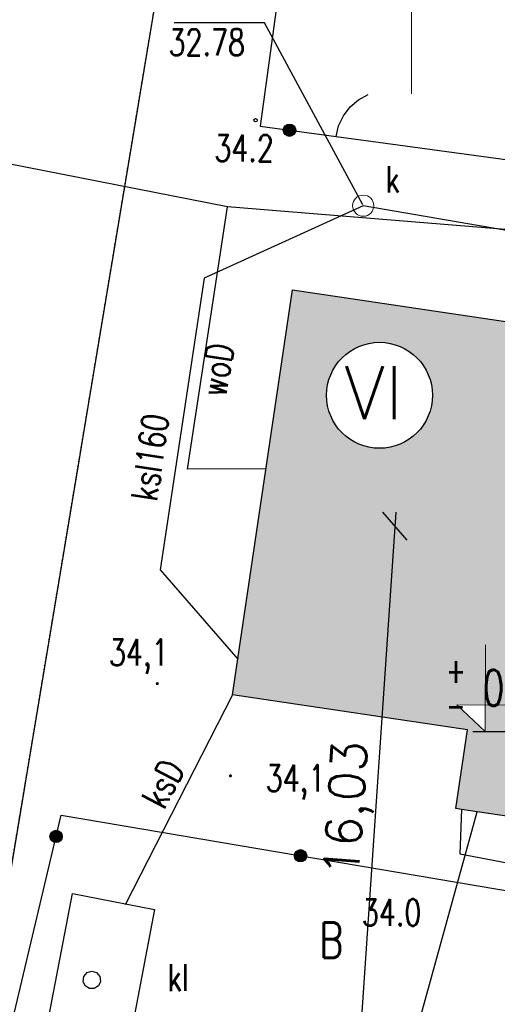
# Model space of a CAD drawing. Header units: inches. Extents: x 6268 to 12323, y 5221 to 42059.
# Tile 21 of 98: x 8095 to 8365, y 6790 to 7347. Entities that reach past the tile are written whole.
import ezdxf
from ezdxf.enums import TextEntityAlignment as Align

# ---------------------------------------------------------------- set-up
doc = ezdxf.new("R2010")
doc.units = ezdxf.units.IN
doc.header["$MEASUREMENT"] = 0
doc.linetypes.add('2', pattern=[1.5, 1, -0.5])
doc.linetypes.add('901', pattern=[0])
doc.layers.get('Defpoints').update_dxf_attribs({"lineweight": 9})
doc.layers.add('&_opisy_100', color=51, linetype='Continuous', lineweight=20)
doc.layers.add('opisy', color=7, linetype='Continuous', lineweight=20)
for name, color, linetype in [('210-oznaczenie_konturu_uzytku_g', 7, 'Continuous'), ('218-kontur_uzytku_gruntowego', 7, 'Continuous'), ('219-dzialka_ewidencyjna', 7, 'Continuous'), ('312-budynek_ewidencyjny', 7, 'Continuous'), ('furtka', 7, 'Continuous'), ('jezdnia', 7, 'Continuous'), ('ogrodzenie_trwale', 7, 'Continuous'), ('osadnik__szambo', 7, 'Continuous'), ('osadnik__szambo-Atr17', 7, 'Continuous'), ('pikieta_naturalna', 7, 'Continuous'), ('pikieta_naturalna-Atr2', 7, 'Continuous'), ('pikieta_naturalna-Atr3', 7, 'Continuous'), ('przewod_kanalizacyjny', 7, 'Continuous'), ('przewod_kanalizacyjny-Atr1', 7, 'Continuous'), ('przewod_wodociagowy', 7, 'Continuous'), ('przewod_wodociagowy-Atr1', 7, 'Continuous'), ('rzedna-Atr2', 7, 'Continuous'), ('rzedna-Atr3', 7, 'Continuous'), ('wlaz_do_komory_lub_kanalu_-_okr', 7, 'Continuous')]:
    doc.layers.add(name, color=color, linetype=linetype)
doc.styles.add('Romans', font='romans.shx', dxfattribs={"width": 0.7})
doc.styles.get("Standard").update_dxf_attribs({"font": 'txt.shx'})
doc.styles.add('STYL_ARIAL', font='simplex', dxfattribs={"width": 0.75, "oblique": 0.1})
doc.dimstyles.new('ISO-25', dxfattribs={"dimtxt": 13, "dimasz": 7, "dimexe": 1, "dimexo": 90, "dimgap": 2.5, "dimtad": 1, "dimdec": 0, "dimtxsty": 'Standard', "dimblk": 'ARCHTICK', "dimcen": 2.5, "dimdle": 8, "dimadec": 0, "dimazin": 0, "dimtfac": 1, "dimtdec": 0, "dimtmove": 1, "dimatfit": 3, "dimldrblk": 'ARCHTICK', "dimfxl": 2, "dimfxlon": 1, "dimarcsym": 0})

# ---------------------------------------------------------------- blocks, each defined once
blk = doc.blocks.new('US22')
at = {"color": 7}
blk.add_polyline3d([(0, 0.25, 0), (0.1352, 0.2103, 0), (0.2274, 0.1039, 0), (0.2475, -0.0356, 0), (0.1889, -0.1637, 0), (0.0704, -0.2399, 0), (-0.0704, -0.2399, 0), (-0.1889, -0.1637, 0), (-0.2475, -0.0356, 0), (-0.2274, 0.1039, 0), (-0.1352, 0.2103, 0), (0, 0.25, 0)], dxfattribs=at)
blk = doc.blocks.new('OK04')
at = {"color": 7}
blk.add_polyline3d([(0, 0.001, 0), (0.0328, 0.3129, 0), (0.1297, 0.6111, 0), (0.2865, 0.8827, 0), (0.4963, 1.1157, 0), (0.75, 1.3, 0)], dxfattribs=at)
blk = doc.blocks.new('PW01')
at = {"color": 7}
blk.add_polyline3d([(0.045, 0, 0), (0.0318, -0.0318, 0), (0, -0.045, 0), (-0.0318, -0.0318, 0), (-0.045, 0, 0), (-0.0318, 0.0318, 0), (0, 0.045, 0), (0.0318, 0.0318, 0), (0.045, 0, 0)], dxfattribs=at)
blk = doc.blocks.new('801')
at = {"linetype": 'Continuous', "lineweight": 13}
h = blk.add_hatch(color=0, dxfattribs=at)
edge = h.paths.add_edge_path()
edge.add_arc((0, 0), 0.045, 0, 360)
blk = doc.blocks.new('506')
at = {"color": 0, "linetype": 'Continuous', "lineweight": 13}
blk.add_circle((0, 0), 0.3, dxfattribs=at)
blk = doc.blocks.new('_Oblique')
at = {"color": 0, "linetype": 'ByBlock', "lineweight": -2}
blk.add_line((-0.5, -0.5), (0.5, 0.5), dxfattribs=at)
blk = doc.blocks.new('*D1502')
at = {"color": 0, "lineweight": -2}
blk.add_line((8307.99, 7068.37), (8284.87, 6729.95), dxfattribs=at)
at = {"layer": 'Defpoints', "color": 0}
for p in [(8706.46, 7033.12), (8285.42, 6737.94), (8684.43, 6710.67)]:
    blk.add_point(p, dxfattribs=at)
at = {"color": 0, "lineweight": -2, "xscale": 15, "yscale": 15, "zscale": 15}
for p, rotation in [((8307.45, 7060.38), 86.09152661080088), ((8285.42, 6737.94), 266.0915266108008)]:
    blk.add_blockref('_Oblique', p, dxfattribs=dict(at, rotation=rotation))
at = {"color": 0, "insert": (8282.3, 6900.13), "char_height": 20, "attachment_point": 5, "rotation": 86.0915}
blk.add_mtext('16,03', dxfattribs=at)
blk = doc.blocks.new('_ArchTick')
at = {"color": 0, "linetype": 'ByBlock', "const_width": 0.15}
blk.add_lwpolyline([(-0.5, -0.5), (0.5, 0.5)], dxfattribs=at)

msp = doc.modelspace()

# ---------------------------------------------------------------- hatches: boundary and pattern name
at = {"transparency": 33554585}
h = msp.add_hatch(color=1, dxfattribs=at)
h.set_gradient(color1=(228, 162, 119), color2=(228, 162, 119))
h.paths.add_polyline_path([(8634.26, 6944.156), (8643.679, 7005.882), (8626.401, 7008.46), (8608.235, 7011.17), (8614.437, 7053.102), (8627.019, 7138.182), (8249.419, 7194.182), (8215.415, 6964.9), (8348.553, 6945.156), (8341.923, 6900.446), (8345.151, 6899.972), (8353.949, 6898.682), (8586.891, 6864.52), (8592.531, 6903.918), (8602.823, 6902.406), (8627.339, 6898.802), (8633.357, 6938.236), (8634.26, 6944.156), (8358.554, 6944.156), (8342.523, 6959.224), (8358.587, 6959.19), (8358.554, 6944.156)])
h.paths.add_polyline_path([(8268.644, 7134.455, -1), (8328.644, 7134.455, -1)], flags=16)
h.paths.add_polyline_path([(8550.238, 7126.149), (8558.893, 7189.944), (8518.053, 7195.485), (8509.398, 7131.691)], flags=9)
h.paths.add_polyline_path([(8419.077, 7143.415), (8425.644, 7191.812), (8384.804, 7197.353), (8378.237, 7148.956)], flags=9)
h.paths.add_polyline_path([(8405.565, 7061.593), (8412.131, 7109.99), (8371.291, 7115.531), (8364.725, 7067.134)], flags=24)
h.paths.add_polyline_path([(8638.609, 6978.782), (8702.838, 6974.394), (8705.647, 7015.512), (8641.418, 7019.901)], flags=9)
h.paths.add_polyline_path([(8270.936, 7104.554), (8325.534, 7104.554), (8325.534, 7166.375), (8270.936, 7166.375)], flags=24)
h.paths.add_polyline_path([(8331.326, 6953.844), (8652.215, 6953.151), (8652.305, 6994.664), (8331.415, 6995.357)], flags=9)
h.paths.add_polyline_path([(8412.059, 6900.13), (8429.41, 6897.853), (8432.826, 6923.88), (8415.475, 6926.157)], flags=24)
h.paths.add_polyline_path([(8390.019, 6996.782), (8438.59, 6996.782), (8438.59, 7026.782), (8390.019, 7026.782)], flags=24)
h.paths.add_polyline_path([(8383.779, 7041.927), (8427.529, 7041.927), (8427.529, 7079.427), (8383.779, 7079.427)], flags=24)

# ---------------------------------------------------------------- linework, layer by layer
at = {"layer": '&_opisy_100', "color": 0}
msp.add_lwpolyline([(8358.66, 6993.153), (8358.554, 6944.156), (8342.523, 6959.224), (8417.394, 6959.062)], dxfattribs=at)
msp.add_line((8351.62, 6944.156), (8744.066, 6944.156))
msp.add_circle((8298.644, 7134.455), 30)
at = {"layer": '218-kontur_uzytku_gruntowego', "color": 3, "linetype": '2'}
msp.add_polyline3d([(8193.619, 7489.782, 0), (8065.419, 6720.982, 0)], dxfattribs=at)
at = {"layer": '219-dzialka_ewidencyjna', "color": 7}
msp.add_polyline3d([(8193.619, 7489.782, 0), (8065.419, 6720.982, 0)], dxfattribs=at)
at = {"layer": '312-budynek_ewidencyjny', "color": 7}
for points in [[(8215.415, 6964.9, 0), (8249.419, 7194.182, 0)], [(8249.419, 7194.182, 0), (8627.019, 7138.182, 0)], [(8348.553, 6945.156, 0), (8215.415, 6964.9, 0)], [(8341.923, 6900.446, 0), (8348.553, 6945.156, 0)], [(8586.891, 6864.52, 0), (8353.949, 6898.682, 0), (8345.151, 6899.972, 0), (8341.923, 6900.446, 0)]]:
    msp.add_polyline3d(points, dxfattribs=at)
at = {"layer": 'furtka', "color": 7}
msp.add_polyline3d([(8274.019, 7280.982, 0), (8293.819, 7278.382, 0)], dxfattribs=at)
at = {"layer": 'ogrodzenie_trwale', "color": 7, "linetype": '901'}
for points in [[(8263.419, 7523.782, 0), (8231.019, 7286.782, 0)], [(8231.019, 7286.782, 0), (8274.019, 7280.982, 0)], [(8293.819, 7278.382, 0), (8492.419, 7251.382, 0)], [(8553.479, 6728.282, 0), (8605.119, 6720.142, 0), (8587.879, 6580.462, 0), (8074.419, 6712.782, 0), (8118.219, 6896.782, 0), (8545.219, 6824.382, 0)]]:
    msp.add_polyline3d(points, dxfattribs=at)
at = {"layer": 'ogrodzenie_trwale', "color": 7}
for centre, radius in [((8247.645, 7284.54), 3.5), ((8247.645, 7284.54), 3.15), ((8247.645, 7284.54), 2.8), ((8247.645, 7284.54), 2.45), ((8247.645, 7284.54), 2.1), ((8247.645, 7284.54), 1.75), ((8247.645, 7284.54), 1.4), ((8247.645, 7284.54), 1.05), ((8247.645, 7284.54), 0.7), ((8115.349, 6884.724), 3.5), ((8115.349, 6884.724), 3.15), ((8115.349, 6884.724), 2.8), ((8115.349, 6884.724), 2.45), ((8115.349, 6884.724), 2.1), ((8115.349, 6884.724), 1.75), ((8115.349, 6884.724), 1.4), ((8115.349, 6884.724), 1.05), ((8115.349, 6884.724), 0.7), ((8253.889, 6873.778), 3.5), ((8253.889, 6873.778), 3.15), ((8253.889, 6873.778), 2.8), ((8253.889, 6873.778), 2.45), ((8253.889, 6873.778), 2.1), ((8253.889, 6873.778), 1.75), ((8253.889, 6873.778), 1.4), ((8253.889, 6873.778), 1.05), ((8253.889, 6873.778), 0.7)]:
    msp.add_circle(centre, radius, dxfattribs=at)
at = {"layer": 'opisy', "color": 7}
msp.add_polyline3d([(8316.819, 7305.182, 0), (8316.819, 7405.182, 0)], dxfattribs=at)
at = {"layer": 'osadnik__szambo', "color": 34}
msp.add_polyline3d([(8124.619, 6852.382, 0), (8171.219, 6843.382, 0), (8150.819, 6737.182, 0), (8104.219, 6746.182, 0), (8124.619, 6852.382, 0)], dxfattribs=at)
at = {"layer": 'przewod_kanalizacyjny', "color": 34}
for points in [[(8289.319, 7241.642, 0), (8199.279, 7200.742, 0), (8174.347, 7035.708, 0), (8218.395, 6984.988, 0)], [(8692.559, 7172.462, 0), (8289.319, 7241.642, 0)], [(8215.415, 6964.9, 0), (8154.419, 6845.982, 0)]]:
    msp.add_polyline3d(points, dxfattribs=at)
at = {"layer": 'przewod_wodociagowy', "color": 5}
for points in [[(8755.619, 7197.782, 0), (8652.819, 7205.382, 0), (8212.419, 7241.182, 0), (7910.219, 7300.382, 0), (7866.619, 7300.582, 0), (7668.019, 7315.382, 0)], [(8234.379, 7092.772, 0), (8189.819, 7092.582, 0), (8212.419, 7241.182, 0)], [(8227.019, 6439.382, 0), (8353.949, 6898.682, 0)], [(8345.151, 6899.972, 0), (8344.219, 6874.782, 0), (8421.587, 6860.218, 0)]]:
    msp.add_polyline3d(points, dxfattribs=at)
at = {"layer": 'rzedna-Atr2', "color": 7}
msp.add_polyline3d([(8289.247, 7242.352, 0), (8233.447, 7345.286, 0), (8182.287, 7345.286, 0)], dxfattribs=at)

# ---------------------------------------------------------------- block references
at = {"layer": 'furtka', "color": 7, "xscale": 20, "yscale": 20, "zscale": 20, "rotation": 352.51801}
msp.add_blockref('OK04', (8274.019, 7280.982), dxfattribs=at)
at = {"layer": 'jezdnia', "color": 7, "xscale": 20, "yscale": 20, "zscale": 20}
msp.add_blockref('506', (8289.431, 7241.784, 683.48), dxfattribs=at)
at = {"layer": 'pikieta_naturalna', "color": 7, "xscale": 20, "yscale": 20, "zscale": 20}
msp.add_blockref('PW01', (8228.419, 7290.182), dxfattribs=at)
at = {"layer": 'pikieta_naturalna-Atr3', "color": 7, "xscale": 20, "yscale": 20, "zscale": 20}
for p in [(8172.719, 6971.242, 681.5), (8214.159, 6918.982, 682.56)]:
    msp.add_blockref('801', p, dxfattribs=at)
at = {"layer": 'wlaz_do_komory_lub_kanalu_-_okr', "color": 7, "xscale": 20, "yscale": 20, "zscale": 20}
msp.add_blockref('US22', (8135.619, 6803.382), dxfattribs=at)

# ---------------------------------------------------------------- texts
at = {"layer": '&_opisy_100', "color": 0, "insert": (8336.457, 6985.896), "char_height": 20.25, "width": 420.63828, "attachment_point": 1, "rotation": 359.87621, "style": 'Romans'}
msp.add_mtext('\\A1;{\\H0.7x;\\S+^ -;} 0,00 = 34,18 m n.p.m.', dxfattribs=at)
at = {"insert": (8278.62, 7150.935), "char_height": 30, "attachment_point": 1}
msp.add_mtext_dynamic_manual_height_columns('VI', width=49.94873, gutter_width=12.5, heights=[-30], dxfattribs=at)
at = {"layer": '210-oznaczenie_konturu_uzytku_g', "color": 3, "style": 'STYL_ARIAL', "width": 0.75}
msp.add_text('B', height=20, dxfattribs=at).set_placement((8264.589, 6810.024), align=Align.BOTTOM_LEFT)
at = {"layer": 'jezdnia', "color": 7, "style": 'STYL_ARIAL', "width": 0.75}
msp.add_text('k', height=15, dxfattribs=at).set_placement((8301.939, 7264.184), align=Align.TOP_LEFT)
at = {"layer": 'osadnik__szambo-Atr17', "color": 34, "style": 'STYL_ARIAL', "width": 0.75}
msp.add_text('kl', height=15, dxfattribs=at).set_placement((8178.419, 6792.816), align=Align.BOTTOM_LEFT)
at = {"layer": 'pikieta_naturalna-Atr2', "color": 7, "style": 'STYL_ARIAL', "width": 0.75}
for s, p in [('34.2', (8205.019, 7262.416)), ('34.0', (8288.619, 6829.616))]:
    msp.add_text(s, height=15, dxfattribs=at).set_placement(p, align=Align.BOTTOM_LEFT)
at = {"layer": 'pikieta_naturalna-Atr3', "color": 7, "style": 'STYL_ARIAL', "width": 0.75}
msp.add_text('34,1', height=15, dxfattribs=at).set_placement((8234.159, 6925.232), align=Align.TOP_LEFT)
at = {"layer": 'przewod_kanalizacyjny', "color": 34, "style": 'STYL_ARIAL', "width": 0.75}
msp.add_text('ksI160', height=15, rotation=81.8019, dxfattribs=at).set_placement((8176.879, 7073.35), align=Align.BOTTOM_LEFT)
at = {"layer": 'przewod_kanalizacyjny', "color": 7, "style": 'STYL_ARIAL', "width": 0.75}
msp.add_text('34,1', height=15, dxfattribs=at).set_placement((8145.295, 6996.392), align=Align.TOP_LEFT)
at = {"layer": 'przewod_kanalizacyjny-Atr1', "color": 34, "style": 'STYL_ARIAL', "width": 0.75}
msp.add_text('ksD', height=15, rotation=62.554, dxfattribs=at).set_placement((8169.783, 6902.842), align=Align.MIDDLE_LEFT)
at = {"layer": 'przewod_wodociagowy-Atr1', "color": 5, "style": 'STYL_ARIAL', "width": 0.75}
msp.add_text('woD', height=15, rotation=81.353, dxfattribs=at).set_placement((8204.259, 7134.202), align=Align.MIDDLE_LEFT)
at = {"layer": 'rzedna-Atr3', "color": 34, "style": 'STYL_ARIAL', "width": 0.75}
msp.add_text('32.78', height=15, dxfattribs=at).set_placement((8179.051, 7322.322), align=Align.BOTTOM_LEFT)
at = {"layer": 'wlaz_do_komory_lub_kanalu_-_okr', "color": 7, "style": 'STYL_ARIAL', "width": 0.75}
msp.add_text('k', height=15, dxfattribs=at).set_placement((8178.419, 6792.616), align=Align.BOTTOM_LEFT)

# ---------------------------------------------------------------- dimensions: what is measured, and where the dimension line sits
at = {"color": 1}
dim = msp.add_aligned_dim(p1=(8706.464, 7033.123), p2=(8684.433, 6710.674), distance=-399.947, text='16,03', dimstyle='ISO-25', override={"dimtxt": 20, "dimasz": 15, "dimblk1": 'Oblique', "dimblk2": 'Oblique', "dimsah": 1, "dimse1": 1, "dimse2": 1, "dimtmove": 2}, dxfattribs=at)
dim.commit()
dim.dimension.update_dxf_attribs({"geometry": '*D1502', "text_midpoint": (8282.298, 6900.125)})

doc.saveas('drawing.dxf')
